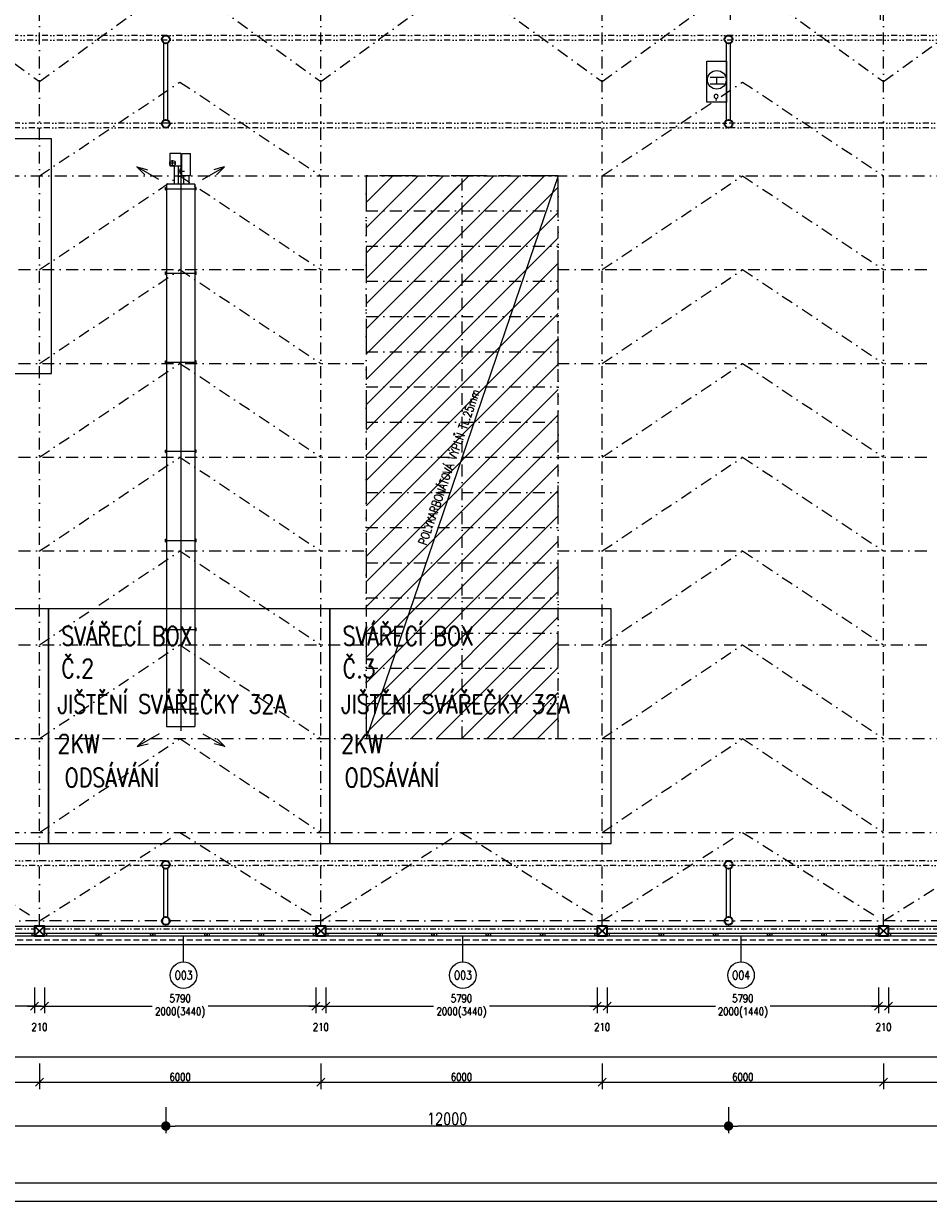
# Model space of a CAD drawing. Header units: millimetres. Extents: x -485339 to 350584, y -1189934 to 0.
# Tile 76 of 178: x -128216 to -108925, y -1065795 to -1040534. Entities that reach past the tile are written whole.
import ezdxf
from ezdxf.enums import TextEntityAlignment as Align

# ---------------------------------------------------------------- set-up
doc = ezdxf.new("R2010")
doc.units = ezdxf.units.MM
doc.header["$LTSCALE"] = 10
for name, pattern in [('DASHDOT', [25.4, 12.7, -6.35, 0, -6.35]), ('DASHED', [19.05, 12.7, -6.35]), ('DĚLICÍ2', [15.875, 6.35, -3.175, 0, -3.175, 0, -3.175]), ('ČÁRKOVANÁ2', [9.525, 6.35, -3.175])]:
    doc.linetypes.add(name, pattern=pattern)
doc.layers.get('Defpoints').update_dxf_attribs({"color": 201})
for name, color, linetype in [('1VZT-vytápění', 150, 'Continuous'), ('VYBAVENÍ', 222, 'Continuous'), ('VYBAVENÍ_POPIS', 222, 'Continuous'), ('VYBAVENÍ_POŽADAVKY', 200, 'Continuous')]:
    doc.layers.add(name, color=color, linetype=linetype)
for name, color, linetype, lineweight in [('N_kóty', 10, 'Continuous', 18), ('N_okna', 10, 'Continuous', 18), ('N_popis', 10, 'Continuous', 18), ('N_popis_otvory', 10, 'Continuous', 18), ('N_světlíky', 250, 'DĚLICÍ2', 35), ('N_čáry_plné', 10, 'Continuous', 18), ('N_šrary', 10, 'Continuous', 18), ('PBŘ', 152, 'Continuous', 18), ('St_kóty', 132, 'Continuous', 18), ('St_sloupy_konstrukce haly', 5, 'Continuous', 35), ('St_sloupy_opláštění_půdorys', 25, 'Continuous', 35), ('St_čáry_nad', 250, 'DĚLICÍ2', 18), ('St_čáry_osy', 250, 'DASHDOT', 18), ('St_čáry_plné', 250, 'Continuous', 18), ('St_čáry_pod', 250, 'ČÁRKOVANÁ2', 18)]:
    doc.layers.add(name, color=color, linetype=linetype, lineweight=lineweight)
doc.styles.add('ROMANS', font='romans.shx', dxfattribs={"width": 0.8})
doc.styles.get("Standard").update_dxf_attribs({"font": 'simplex.shx', "width": 0.8})
doc.dimstyles.new('stavebníM100', dxfattribs={"dimtxt": 165, "dimasz": 170, "dimexe": 150, "dimexo": 100, "dimgap": 30, "dimtad": 1, "dimdec": 0, "dimtxsty": 'Standard', "dimblk": 'OBLIQUE', "dimcen": -2.5, "dimdle": 150, "dimclrd": 256, "dimclre": 256, "dimclrt": 256, "dimadec": 4, "dimazin": 0, "dimtfac": 1, "dimtdec": 0, "dimtmove": 2, "dimatfit": 3, "dimldrblk": 'OBLIQUE', "dimfxl": 400, "dimfxlon": 1, "dimlwd": -1, "dimlwe": -1, "dimarcsym": 0})
doc.dimstyles.new('stavebníM100_modul', dxfattribs={"dimtxt": 250, "dimasz": 200, "dimexe": 150, "dimexo": 100, "dimgap": 30, "dimtad": 1, "dimdec": 0, "dimtxsty": 'Standard', "dimblk": 'DOT', "dimcen": -2.5, "dimdle": 150, "dimclrd": 256, "dimclre": 256, "dimclrt": 256, "dimadec": 4, "dimazin": 0, "dimtfac": 1, "dimtdec": 0, "dimtmove": 2, "dimatfit": 3, "dimldrblk": 'OBLIQUE', "dimfxl": 400, "dimfxlon": 1, "dimlwd": -1, "dimlwe": -1, "dimarcsym": 0})
pattern_1 = [(45, (24019.06, -425258.4), (-269.40768, 269.40768), [])]

# ---------------------------------------------------------------- blocks, each defined once
blk = doc.blocks.new('G$C08AFE675')
at = {"layer": 'St_sloupy_konstrukce haly', "color": 250, "lineweight": 18, "ltscale": 2}
for points in [[(-525, 40), (525, 40)], [(-525, -40), (525, -40)]]:
    blk.add_lwpolyline(points, dxfattribs=at)
at = {"layer": 'St_sloupy_konstrukce haly', "ltscale": 2}
for centre in [(-600, 0), (600, 0)]:
    blk.add_circle(centre, 85, dxfattribs=at)
blk = doc.blocks.new('G$CD8A98CDB')
at = {"layer": 'St_sloupy_konstrukce haly', "color": 250, "lineweight": 18, "ltscale": 2}
for points in [[(-825, 0), (825, 0)], [(-825, -80), (825, -80)]]:
    blk.add_lwpolyline(points, dxfattribs=at)
at = {"layer": 'St_sloupy_konstrukce haly', "ltscale": 2}
for centre in [(-900, -40), (900, -40)]:
    blk.add_circle(centre, 85, dxfattribs=at)
blk = doc.blocks.new('G$C0F2906C7')
at = {"layer": 'St_sloupy_opláštění_půdorys', "ltscale": 2}
blk.add_lwpolyline([(-105, -105), (105, -105), (105, 105), (-105, 105)], close=True, dxfattribs=at)
for points in [[(-105, 105), (105, -105)], [(105, 105), (-105, -105)]]:
    blk.add_lwpolyline(points, dxfattribs=at)
blk = doc.blocks.new('G$CE3D3B369')
at = {"layer": 'St_čáry_osy', "linetype": 'ByBlock', "ltscale": 2}
blk.add_lwpolyline([(0, 0), (12000, 0), (12000, 4100), (0, 4100)], close=True, dxfattribs=at)
for points in [[(750, 4100), (750, 0)], [(1500, 4100), (1500, 0)], [(2250, 4100), (2250, 0)], [(3000, 4100), (3000, 0)], [(3750, 4100), (3750, 0)], [(4500, 4100), (4500, 0)], [(5250, 4100), (5250, 0)], [(6000, 4100), (6000, 0)], [(6750, 4100), (6750, 0)], [(7500, 4100), (7500, 0)], [(8250, 4100), (8250, 0)], [(9000, 4100), (9000, 0)], [(9750, 4100), (9750, 0)], [(10500, 4100), (10500, 0)], [(11250, 4100), (11250, 0)], [(0, 2050), (12000, 2050)]]:
    blk.add_lwpolyline(points, dxfattribs=at)
at = {"layer": 'St_čáry_osy', "ltscale": 2}
blk.add_lwpolyline([(12000, 4100), (12000, 0)], dxfattribs=at)
blk = doc.blocks.new('*U5517')
at = {"layer": 'St_čáry_osy', "ltscale": 2}
blk.add_lwpolyline([(-3000, -1945), (-4, -55), (3000, -1945)], dxfattribs=at)
blk = doc.blocks.new('*U5516')
at = {"layer": 'St_čáry_osy', "ltscale": 2}
for p in [(0, 0), (6000, 0), (12000, 0), (18000, 0), (24000, 0)]:
    blk.add_blockref('*U5517', p, dxfattribs=at)
blk = doc.blocks.new('*U5519')
at = {"layer": 'St_čáry_osy', "ltscale": 2}
blk.add_lwpolyline([(-3000, -1000), (-4, 1000), (3000, -1000)], dxfattribs=at)
blk = doc.blocks.new('*U5518')
at = {"layer": 'St_čáry_osy', "ltscale": 2}
for p in [(0, 14000), (12000, 14000), (0, 12000), (12000, 12000), (0, 10000), (12000, 10000), (0, 8000), (12000, 8000), (0, 6000), (12000, 6000), (0, 4000), (12000, 4000), (0, 2000), (12000, 2000), (0, 0), (12000, 0)]:
    blk.add_blockref('*U5519', p, dxfattribs=at)
blk = doc.blocks.new('_OBLIQUE')
at = {"color": 0, "linetype": 'ByBlock'}
blk.add_line((-0.5, -0.5), (0.5, 0.5), dxfattribs=at)
blk = doc.blocks.new('*D5693')
at = {"layer": 'Defpoints', "color": 0}
for p in [(-140255, -1061874), (-70505, -1062274), (-70505, -1062563)]:
    blk.add_point(p, dxfattribs=at)
at = {"layer": 'St_kóty'}
for p, q in [((-140255, -1062163), (-140255, -1062713)), ((-70505, -1062374), (-70505, -1062713)), ((-140405, -1062563), (-70355, -1062563))]:
    blk.add_line(p, q, dxfattribs=at)
at = {"layer": 'St_kóty', "linetype": 'ByBlock', "xscale": 170, "yscale": 170, "zscale": 170, "rotation": 180}
blk.add_blockref('_OBLIQUE', (-140255, -1062563), dxfattribs=at)
at = {"layer": 'St_kóty', "linetype": 'ByBlock', "xscale": 170, "yscale": 170, "zscale": 170}
blk.add_blockref('_OBLIQUE', (-70505, -1062563), dxfattribs=at)
at = {"layer": 'St_kóty', "insert": (-105380, -1062450), "char_height": 165, "attachment_point": 5}
blk.add_mtext('69750', dxfattribs=at)
blk = doc.blocks.new('*D5710')
at = {"layer": 'Defpoints', "color": 0}
for p in [(-133880, -1059883), (-127880, -1059883), (-127880, -1063107)]:
    blk.add_point(p, dxfattribs=at)
at = {"layer": 'St_kóty'}
for p, q in [((-133880, -1062707), (-133880, -1063257)), ((-127880, -1062707), (-127880, -1063257)), ((-134030, -1063107), (-127730, -1063107))]:
    blk.add_line(p, q, dxfattribs=at)
at = {"layer": 'St_kóty', "linetype": 'ByBlock', "xscale": 170, "yscale": 170, "zscale": 170, "rotation": 180}
blk.add_blockref('_OBLIQUE', (-133880, -1063107), dxfattribs=at)
at = {"layer": 'St_kóty', "linetype": 'ByBlock', "xscale": 170, "yscale": 170, "zscale": 170}
blk.add_blockref('_OBLIQUE', (-127880, -1063107), dxfattribs=at)
at = {"layer": 'St_kóty', "insert": (-130880, -1062994), "char_height": 165, "attachment_point": 5}
blk.add_mtext('6000', dxfattribs=at)
blk = doc.blocks.new('*D5711')
at = {"layer": 'Defpoints', "color": 0}
for p in [(-127880, -1059883), (-121880, -1059883), (-121880, -1063107)]:
    blk.add_point(p, dxfattribs=at)
at = {"layer": 'St_kóty'}
for p, q in [((-127880, -1062707), (-127880, -1063257)), ((-121880, -1062707), (-121880, -1063257)), ((-128030, -1063107), (-121730, -1063107))]:
    blk.add_line(p, q, dxfattribs=at)
at = {"layer": 'St_kóty', "linetype": 'ByBlock', "xscale": 170, "yscale": 170, "zscale": 170, "rotation": 180}
blk.add_blockref('_OBLIQUE', (-127880, -1063107), dxfattribs=at)
at = {"layer": 'St_kóty', "linetype": 'ByBlock', "xscale": 170, "yscale": 170, "zscale": 170}
blk.add_blockref('_OBLIQUE', (-121880, -1063107), dxfattribs=at)
at = {"layer": 'St_kóty', "insert": (-124880, -1062994), "char_height": 165, "attachment_point": 5}
blk.add_mtext('6000', dxfattribs=at)
blk = doc.blocks.new('*D5712')
at = {"layer": 'Defpoints', "color": 0}
for p in [(-121880, -1059883), (-115880, -1059883), (-115880, -1063107)]:
    blk.add_point(p, dxfattribs=at)
at = {"layer": 'St_kóty'}
for p, q in [((-121880, -1062707), (-121880, -1063257)), ((-115880, -1062707), (-115880, -1063257)), ((-122030, -1063107), (-115730, -1063107))]:
    blk.add_line(p, q, dxfattribs=at)
at = {"layer": 'St_kóty', "linetype": 'ByBlock', "xscale": 170, "yscale": 170, "zscale": 170, "rotation": 180}
blk.add_blockref('_OBLIQUE', (-121880, -1063107), dxfattribs=at)
at = {"layer": 'St_kóty', "linetype": 'ByBlock', "xscale": 170, "yscale": 170, "zscale": 170}
blk.add_blockref('_OBLIQUE', (-115880, -1063107), dxfattribs=at)
at = {"layer": 'St_kóty', "insert": (-118880, -1062994), "char_height": 165, "attachment_point": 5}
blk.add_mtext('6000', dxfattribs=at)
blk = doc.blocks.new('*D5713')
at = {"layer": 'Defpoints', "color": 0}
for p in [(-115880, -1059883), (-109880, -1059883), (-109880, -1063107)]:
    blk.add_point(p, dxfattribs=at)
at = {"layer": 'St_kóty'}
for p, q in [((-115880, -1062707), (-115880, -1063257)), ((-109880, -1062707), (-109880, -1063257)), ((-116030, -1063107), (-109730, -1063107))]:
    blk.add_line(p, q, dxfattribs=at)
at = {"layer": 'St_kóty', "linetype": 'ByBlock', "xscale": 170, "yscale": 170, "zscale": 170, "rotation": 180}
blk.add_blockref('_OBLIQUE', (-115880, -1063107), dxfattribs=at)
at = {"layer": 'St_kóty', "linetype": 'ByBlock', "xscale": 170, "yscale": 170, "zscale": 170}
blk.add_blockref('_OBLIQUE', (-109880, -1063107), dxfattribs=at)
at = {"layer": 'St_kóty', "insert": (-112880, -1062994), "char_height": 165, "attachment_point": 5}
blk.add_mtext('6000', dxfattribs=at)
blk = doc.blocks.new('*D5714')
at = {"layer": 'Defpoints', "color": 0}
for p in [(-109880, -1059883), (-103880, -1059883), (-103880, -1063107)]:
    blk.add_point(p, dxfattribs=at)
at = {"layer": 'St_kóty'}
for p, q in [((-109880, -1062707), (-109880, -1063257)), ((-103880, -1062707), (-103880, -1063257)), ((-110030, -1063107), (-103730, -1063107))]:
    blk.add_line(p, q, dxfattribs=at)
at = {"layer": 'St_kóty', "linetype": 'ByBlock', "xscale": 170, "yscale": 170, "zscale": 170, "rotation": 180}
blk.add_blockref('_OBLIQUE', (-109880, -1063107), dxfattribs=at)
at = {"layer": 'St_kóty', "linetype": 'ByBlock', "xscale": 170, "yscale": 170, "zscale": 170}
blk.add_blockref('_OBLIQUE', (-103880, -1063107), dxfattribs=at)
at = {"layer": 'St_kóty', "insert": (-106880, -1062994), "char_height": 165, "attachment_point": 5}
blk.add_mtext('6000', dxfattribs=at)
blk = doc.blocks.new('_Dot')
at = {"color": 0, "linetype": 'ByBlock', "lineweight": -2}
blk.add_line((-0.5, 0), (-1, 0), dxfattribs=at)
at = {"color": 0, "linetype": 'ByBlock', "const_width": 0.5}
blk.add_lwpolyline([(-0.25, 0, 1), (0.25, 0, 1)], format="xyb", close=True, dxfattribs=at)
blk = doc.blocks.new('*D5734')
at = {"layer": 'Defpoints', "color": 0}
for p in [(-113185, -1040868), (-101185, -1040868), (-113185, -1064041)]:
    blk.add_point(p, dxfattribs=at)
at = {"layer": 'St_kóty'}
for p, q in [((-113185, -1063641), (-113185, -1064191)), ((-101185, -1063641), (-101185, -1064191)), ((-101385, -1064041), (-112985, -1064041))]:
    blk.add_line(p, q, dxfattribs=at)
at = {"layer": 'St_kóty', "linetype": 'ByBlock', "xscale": 200, "yscale": 200, "zscale": 200, "rotation": 180}
blk.add_blockref('_Dot', (-113185, -1064041), dxfattribs=at)
at = {"layer": 'St_kóty', "linetype": 'ByBlock', "xscale": 200, "yscale": 200, "zscale": 200}
blk.add_blockref('_Dot', (-101185, -1064041), dxfattribs=at)
at = {"layer": 'St_kóty', "insert": (-107185, -1063886), "char_height": 250, "attachment_point": 5}
blk.add_mtext('12000', dxfattribs=at)
blk = doc.blocks.new('*D5735')
at = {"layer": 'Defpoints', "color": 0}
for p in [(-125185, -1040868), (-113185, -1040868), (-125185, -1064041)]:
    blk.add_point(p, dxfattribs=at)
at = {"layer": 'St_kóty'}
for p, q in [((-125185, -1063641), (-125185, -1064191)), ((-113185, -1063641), (-113185, -1064191)), ((-113385, -1064041), (-124985, -1064041))]:
    blk.add_line(p, q, dxfattribs=at)
at = {"layer": 'St_kóty', "linetype": 'ByBlock', "xscale": 200, "yscale": 200, "zscale": 200, "rotation": 180}
blk.add_blockref('_Dot', (-125185, -1064041), dxfattribs=at)
at = {"layer": 'St_kóty', "linetype": 'ByBlock', "xscale": 200, "yscale": 200, "zscale": 200}
blk.add_blockref('_Dot', (-113185, -1064041), dxfattribs=at)
at = {"layer": 'St_kóty', "insert": (-119185, -1063886), "char_height": 250, "attachment_point": 5}
blk.add_mtext('12000', dxfattribs=at)
blk = doc.blocks.new('*D5736')
at = {"layer": 'Defpoints', "color": 0}
for p in [(-137185, -1040868), (-125185, -1040868), (-137185, -1064041)]:
    blk.add_point(p, dxfattribs=at)
at = {"layer": 'St_kóty'}
for p, q in [((-137185, -1063641), (-137185, -1064191)), ((-125185, -1063641), (-125185, -1064191)), ((-125385, -1064041), (-136985, -1064041))]:
    blk.add_line(p, q, dxfattribs=at)
at = {"layer": 'St_kóty', "linetype": 'ByBlock', "xscale": 200, "yscale": 200, "zscale": 200, "rotation": 180}
blk.add_blockref('_Dot', (-137185, -1064041), dxfattribs=at)
at = {"layer": 'St_kóty', "linetype": 'ByBlock', "xscale": 200, "yscale": 200, "zscale": 200}
blk.add_blockref('_Dot', (-125185, -1064041), dxfattribs=at)
at = {"layer": 'St_kóty', "insert": (-131185, -1063886), "char_height": 250, "attachment_point": 5}
blk.add_mtext('12000', dxfattribs=at)
blk = doc.blocks.new('*D5784')
at = {"layer": 'Defpoints', "color": 0}
for p in [(-113145, -1040051), (-140155, -1041768), (-113145, -1041768)]:
    blk.add_point(p, dxfattribs=at)
at = {"layer": 'St_kóty'}
for p, q in [((-140155, -1040451), (-140155, -1039901)), ((-113145, -1040451), (-113145, -1039901)), ((-140305, -1040051), (-112995, -1040051))]:
    blk.add_line(p, q, dxfattribs=at)
at = {"layer": 'St_kóty', "linetype": 'ByBlock', "xscale": 170, "yscale": 170, "zscale": 170, "rotation": 180}
blk.add_blockref('_OBLIQUE', (-140155, -1040051), dxfattribs=at)
at = {"layer": 'St_kóty', "linetype": 'ByBlock', "xscale": 170, "yscale": 170, "zscale": 170}
blk.add_blockref('_OBLIQUE', (-113145, -1040051), dxfattribs=at)
at = {"layer": 'St_kóty', "insert": (-126650, -1039938), "char_height": 165, "attachment_point": 5}
blk.add_mtext('27010', dxfattribs=at)
blk = doc.blocks.new('*D5785')
at = {"layer": 'Defpoints', "color": 0}
for p in [(-109945, -1040051), (-113145, -1041768), (-109945, -1041768)]:
    blk.add_point(p, dxfattribs=at)
at = {"layer": 'St_kóty'}
for p, q in [((-113145, -1040451), (-113145, -1039901)), ((-109945, -1040451), (-109945, -1039901)), ((-113295, -1040051), (-111807, -1040051)), ((-109795, -1040051), (-111282, -1040051))]:
    blk.add_line(p, q, dxfattribs=at)
at = {"layer": 'St_kóty', "linetype": 'ByBlock', "xscale": 170, "yscale": 170, "zscale": 170, "rotation": 180}
blk.add_blockref('_OBLIQUE', (-113145, -1040051), dxfattribs=at)
at = {"layer": 'St_kóty', "linetype": 'ByBlock', "xscale": 170, "yscale": 170, "zscale": 170}
blk.add_blockref('_OBLIQUE', (-109945, -1040051), dxfattribs=at)
at = {"layer": 'St_kóty', "insert": (-111545, -1040051), "char_height": 165, "attachment_point": 5}
blk.add_mtext('3200\\P3200', dxfattribs=at)
blk = doc.blocks.new('*D6628')
at = {"layer": 'Defpoints', "color": 0}
for p in [(-43625, -1042046), (-140555, -1060078), (-43625, -1065645)]:
    blk.add_point(p, dxfattribs=at)
at = {"layer": 'St_kóty'}
for p, q in [((-140555, -1065245), (-140555, -1065795)), ((-43625, -1065245), (-43625, -1065795)), ((-140705, -1065645), (-43475, -1065645))]:
    blk.add_line(p, q, dxfattribs=at)
at = {"layer": 'St_kóty', "linetype": 'ByBlock', "xscale": 170, "yscale": 170, "zscale": 170, "rotation": 180}
blk.add_blockref('_OBLIQUE', (-140555, -1065645), dxfattribs=at)
at = {"layer": 'St_kóty', "linetype": 'ByBlock', "xscale": 170, "yscale": 170, "zscale": 170}
blk.add_blockref('_OBLIQUE', (-43625, -1065645), dxfattribs=at)
at = {"layer": 'St_kóty', "insert": (-92090, -1065533), "char_height": 165, "attachment_point": 5}
blk.add_mtext('96930', dxfattribs=at)
blk = doc.blocks.new('*D6629')
at = {"layer": 'Defpoints', "color": 0}
for p in [(-140555, -1060078), (-59725, -1060478), (-59725, -1065253)]:
    blk.add_point(p, dxfattribs=at)
at = {"layer": 'St_kóty'}
for p, q in [((-140555, -1064853), (-140555, -1065403)), ((-59725, -1064853), (-59725, -1065403)), ((-140705, -1065253), (-59575, -1065253))]:
    blk.add_line(p, q, dxfattribs=at)
at = {"layer": 'St_kóty', "linetype": 'ByBlock', "xscale": 170, "yscale": 170, "zscale": 170, "rotation": 180}
blk.add_blockref('_OBLIQUE', (-140555, -1065253), dxfattribs=at)
at = {"layer": 'St_kóty', "linetype": 'ByBlock', "xscale": 170, "yscale": 170, "zscale": 170}
blk.add_blockref('_OBLIQUE', (-59725, -1065253), dxfattribs=at)
at = {"layer": 'St_kóty', "insert": (-100140, -1065141), "char_height": 165, "attachment_point": 5}
blk.add_mtext('80830', dxfattribs=at)
blk = doc.blocks.new('G$C5E2F4CAD')
at = {"layer": 'N_okna'}
for points in [[(0, 0), (1158, 0), (1158, 50), (0, 50)], [(0, 0), (50, 0), (50, 50), (0, 50)], [(1158, 0), (1108, 0), (1108, 50), (1158, 50)], [(1158, 0), (2316, 0), (2316, 50), (1158, 50)], [(1158, 0), (1158, 0), (1158, 50), (1158, 50)], [(1158, 0), (1208, 0), (1208, 50), (1158, 50)], [(2316, 0), (2266, 0), (2266, 50), (2316, 50)], [(2316, 0), (3474, 0), (3474, 50), (2316, 50)], [(2316, 0), (2316, 0), (2316, 50), (2316, 50)], [(2316, 0), (2366, 0), (2366, 50), (2316, 50)], [(3474, 0), (3424, 0), (3424, 50), (3474, 50)], [(3474, 0), (4632, 0), (4632, 50), (3474, 50)], [(3474, 0), (3474, 0), (3474, 50), (3474, 50)], [(3474, 0), (3524, 0), (3524, 50), (3474, 50)], [(4632, 0), (4582, 0), (4582, 50), (4632, 50)], [(4632, 0), (5790, 0), (5790, 50), (4632, 50)], [(4632, 0), (4632, 0), (4632, 50), (4632, 50)], [(4632, 0), (4682, 0), (4682, 50), (4632, 50)], [(5790, 0), (5740, 0), (5740, 50), (5790, 50)]]:
    blk.add_lwpolyline(points, close=True, dxfattribs=at)
blk = doc.blocks.new('*U6910')
at = {"layer": 'N_okna'}
blk.add_blockref('G$C5E2F4CAD', (-2895, -25), dxfattribs=at)
blk = doc.blocks.new('*U6911')
at = {"layer": 'N_okna'}
for p in [(0, 0), (6000, 0), (12000, 0), (18000, 0), (24000, 0)]:
    blk.add_blockref('*U6910', p, dxfattribs=at)
blk = doc.blocks.new('*D6928')
at = {"layer": 'Defpoints', "color": 0}
for p in [(-133775, -1059988), (-127985, -1059988), (-127985, -1061486)]:
    blk.add_point(p, dxfattribs=at)
at = {"layer": 'N_kóty'}
for p, q in [((-133775, -1061086), (-133775, -1061636)), ((-127985, -1061086), (-127985, -1061636)), ((-133925, -1061486), (-131479, -1061486)), ((-127835, -1061486), (-130281, -1061486))]:
    blk.add_line(p, q, dxfattribs=at)
at = {"layer": 'N_kóty', "linetype": 'ByBlock', "xscale": 170, "yscale": 170, "zscale": 170, "rotation": 180}
blk.add_blockref('_OBLIQUE', (-133775, -1061486), dxfattribs=at)
at = {"layer": 'N_kóty', "linetype": 'ByBlock', "xscale": 170, "yscale": 170, "zscale": 170}
blk.add_blockref('_OBLIQUE', (-127985, -1061486), dxfattribs=at)
at = {"layer": 'N_kóty', "insert": (-130880, -1061486), "char_height": 165, "attachment_point": 5}
blk.add_mtext('5790\\P2000(3440)', dxfattribs=at)
blk = doc.blocks.new('*D6929')
at = {"layer": 'Defpoints', "color": 0}
for p in [(-127985, -1059988), (-127775, -1059988), (-127775, -1061486)]:
    blk.add_point(p, dxfattribs=at)
at = {"layer": 'N_kóty'}
for p, q in [((-127985, -1061086), (-127985, -1061636)), ((-127775, -1061086), (-127775, -1061636)), ((-128135, -1061486), (-127625, -1061486))]:
    blk.add_line(p, q, dxfattribs=at)
at = {"layer": 'N_kóty', "linetype": 'ByBlock', "xscale": 170, "yscale": 170, "zscale": 170, "rotation": 180}
blk.add_blockref('_OBLIQUE', (-127985, -1061486), dxfattribs=at)
at = {"layer": 'N_kóty', "linetype": 'ByBlock', "xscale": 170, "yscale": 170, "zscale": 170}
blk.add_blockref('_OBLIQUE', (-127775, -1061486), dxfattribs=at)
at = {"layer": 'N_kóty', "insert": (-127880, -1061928), "char_height": 165, "attachment_point": 5}
blk.add_mtext('210', dxfattribs=at)
blk = doc.blocks.new('*D6930')
at = {"layer": 'Defpoints', "color": 0}
for p in [(-127775, -1059988), (-121985, -1059988), (-121985, -1061486)]:
    blk.add_point(p, dxfattribs=at)
at = {"layer": 'N_kóty'}
for p, q in [((-127775, -1061086), (-127775, -1061636)), ((-121985, -1061086), (-121985, -1061636)), ((-127925, -1061486), (-125479, -1061486)), ((-121835, -1061486), (-124281, -1061486))]:
    blk.add_line(p, q, dxfattribs=at)
at = {"layer": 'N_kóty', "linetype": 'ByBlock', "xscale": 170, "yscale": 170, "zscale": 170, "rotation": 180}
blk.add_blockref('_OBLIQUE', (-127775, -1061486), dxfattribs=at)
at = {"layer": 'N_kóty', "linetype": 'ByBlock', "xscale": 170, "yscale": 170, "zscale": 170}
blk.add_blockref('_OBLIQUE', (-121985, -1061486), dxfattribs=at)
at = {"layer": 'N_kóty', "insert": (-124880, -1061486), "char_height": 165, "attachment_point": 5}
blk.add_mtext('5790\\P2000(3440)', dxfattribs=at)
blk = doc.blocks.new('*D6931')
at = {"layer": 'Defpoints', "color": 0}
for p in [(-121985, -1059988), (-121775, -1059988), (-121775, -1061486)]:
    blk.add_point(p, dxfattribs=at)
at = {"layer": 'N_kóty'}
for p, q in [((-121985, -1061086), (-121985, -1061636)), ((-121775, -1061086), (-121775, -1061636)), ((-122135, -1061486), (-121625, -1061486))]:
    blk.add_line(p, q, dxfattribs=at)
at = {"layer": 'N_kóty', "linetype": 'ByBlock', "xscale": 170, "yscale": 170, "zscale": 170, "rotation": 180}
blk.add_blockref('_OBLIQUE', (-121985, -1061486), dxfattribs=at)
at = {"layer": 'N_kóty', "linetype": 'ByBlock', "xscale": 170, "yscale": 170, "zscale": 170}
blk.add_blockref('_OBLIQUE', (-121775, -1061486), dxfattribs=at)
at = {"layer": 'N_kóty', "insert": (-121880, -1061928), "char_height": 165, "attachment_point": 5}
blk.add_mtext('210', dxfattribs=at)
blk = doc.blocks.new('*D6932')
at = {"layer": 'Defpoints', "color": 0}
for p in [(-121775, -1059988), (-115985, -1059988), (-115985, -1061486)]:
    blk.add_point(p, dxfattribs=at)
at = {"layer": 'N_kóty'}
for p, q in [((-121775, -1061086), (-121775, -1061636)), ((-115985, -1061086), (-115985, -1061636)), ((-121925, -1061486), (-119479, -1061486)), ((-115835, -1061486), (-118281, -1061486))]:
    blk.add_line(p, q, dxfattribs=at)
at = {"layer": 'N_kóty', "linetype": 'ByBlock', "xscale": 170, "yscale": 170, "zscale": 170, "rotation": 180}
blk.add_blockref('_OBLIQUE', (-121775, -1061486), dxfattribs=at)
at = {"layer": 'N_kóty', "linetype": 'ByBlock', "xscale": 170, "yscale": 170, "zscale": 170}
blk.add_blockref('_OBLIQUE', (-115985, -1061486), dxfattribs=at)
at = {"layer": 'N_kóty', "insert": (-118880, -1061486), "char_height": 165, "attachment_point": 5}
blk.add_mtext('5790\\P2000(3440)', dxfattribs=at)
blk = doc.blocks.new('*D6933')
at = {"layer": 'Defpoints', "color": 0}
for p in [(-115985, -1059988), (-115775, -1059988), (-115775, -1061486)]:
    blk.add_point(p, dxfattribs=at)
at = {"layer": 'N_kóty'}
for p, q in [((-115985, -1061086), (-115985, -1061636)), ((-115775, -1061086), (-115775, -1061636)), ((-116135, -1061486), (-115625, -1061486))]:
    blk.add_line(p, q, dxfattribs=at)
at = {"layer": 'N_kóty', "linetype": 'ByBlock', "xscale": 170, "yscale": 170, "zscale": 170, "rotation": 180}
blk.add_blockref('_OBLIQUE', (-115985, -1061486), dxfattribs=at)
at = {"layer": 'N_kóty', "linetype": 'ByBlock', "xscale": 170, "yscale": 170, "zscale": 170}
blk.add_blockref('_OBLIQUE', (-115775, -1061486), dxfattribs=at)
at = {"layer": 'N_kóty', "insert": (-115880, -1061928), "char_height": 165, "attachment_point": 5}
blk.add_mtext('210', dxfattribs=at)
blk = doc.blocks.new('*D6934')
at = {"layer": 'Defpoints', "color": 0}
for p in [(-115775, -1059988), (-109985, -1059988), (-109985, -1061486)]:
    blk.add_point(p, dxfattribs=at)
at = {"layer": 'N_kóty'}
for p, q in [((-115775, -1061086), (-115775, -1061636)), ((-109985, -1061086), (-109985, -1061636)), ((-115925, -1061486), (-113466, -1061486)), ((-109835, -1061486), (-112294, -1061486))]:
    blk.add_line(p, q, dxfattribs=at)
at = {"layer": 'N_kóty', "linetype": 'ByBlock', "xscale": 170, "yscale": 170, "zscale": 170, "rotation": 180}
blk.add_blockref('_OBLIQUE', (-115775, -1061486), dxfattribs=at)
at = {"layer": 'N_kóty', "linetype": 'ByBlock', "xscale": 170, "yscale": 170, "zscale": 170}
blk.add_blockref('_OBLIQUE', (-109985, -1061486), dxfattribs=at)
at = {"layer": 'N_kóty', "insert": (-112880, -1061486), "char_height": 165, "attachment_point": 5}
blk.add_mtext('5790\\P2000(1440)', dxfattribs=at)
blk = doc.blocks.new('*D6935')
at = {"layer": 'Defpoints', "color": 0}
for p in [(-109985, -1059988), (-109775, -1059988), (-109775, -1061486)]:
    blk.add_point(p, dxfattribs=at)
at = {"layer": 'N_kóty'}
for p, q in [((-109985, -1061086), (-109985, -1061636)), ((-109775, -1061086), (-109775, -1061636)), ((-110135, -1061486), (-109625, -1061486))]:
    blk.add_line(p, q, dxfattribs=at)
at = {"layer": 'N_kóty', "linetype": 'ByBlock', "xscale": 170, "yscale": 170, "zscale": 170, "rotation": 180}
blk.add_blockref('_OBLIQUE', (-109985, -1061486), dxfattribs=at)
at = {"layer": 'N_kóty', "linetype": 'ByBlock', "xscale": 170, "yscale": 170, "zscale": 170}
blk.add_blockref('_OBLIQUE', (-109775, -1061486), dxfattribs=at)
at = {"layer": 'N_kóty', "insert": (-109880, -1061928), "char_height": 165, "attachment_point": 5}
blk.add_mtext('210', dxfattribs=at)
blk = doc.blocks.new('*D6936')
at = {"layer": 'Defpoints', "color": 0}
for p in [(-109775, -1059988), (-103985, -1059988), (-103985, -1061486)]:
    blk.add_point(p, dxfattribs=at)
at = {"layer": 'N_kóty'}
for p, q in [((-109775, -1061086), (-109775, -1061636)), ((-103985, -1061086), (-103985, -1061636)), ((-109925, -1061486), (-107466, -1061486)), ((-103835, -1061486), (-106294, -1061486))]:
    blk.add_line(p, q, dxfattribs=at)
at = {"layer": 'N_kóty', "linetype": 'ByBlock', "xscale": 170, "yscale": 170, "zscale": 170, "rotation": 180}
blk.add_blockref('_OBLIQUE', (-109775, -1061486), dxfattribs=at)
at = {"layer": 'N_kóty', "linetype": 'ByBlock', "xscale": 170, "yscale": 170, "zscale": 170}
blk.add_blockref('_OBLIQUE', (-103985, -1061486), dxfattribs=at)
at = {"layer": 'N_kóty', "insert": (-106880, -1061486), "char_height": 165, "attachment_point": 5}
blk.add_mtext('5790\\P2000(1440)', dxfattribs=at)
blk = doc.blocks.new('ASXAXSASXA')
at = {"layer": '1VZT-vytápění'}
for p, q in [((31730, -17558), (31458, -17087)), ((31458, -17087), (31489, -17202)), ((31458, -17087), (31543, -17171)), ((31543, -17171), (31627, -17256)), ((43550, -17549), (43822, -17078)), ((43738, -17163), (43654, -17247)), ((43822, -17078), (43738, -17163)), ((43822, -17078), (43791, -17193)), ((31489, -17202), (31520, -17317)), ((43791, -17193), (43760, -17308)), ((31885, -17714), (31885, -18314)), ((43455, -17714), (31885, -17714)), ((32228, -17686), (32228, -17714)), ((32228, -17686), (32282, -17686)), ((32282, -17686), (32282, -17714)), ((33928, -17686), (33928, -17714)), ((33928, -17686), (33982, -17686)), ((33982, -17686), (33982, -17714)), ((35828, -17686), (35828, -17714)), ((35828, -17686), (35882, -17686)), ((35882, -17686), (35882, -17714)), ((37728, -17686), (37728, -17714)), ((37728, -17686), (37782, -17686)), ((37782, -17686), (37782, -17714)), ((39628, -17686), (39628, -17714)), ((39628, -17686), (39682, -17686)), ((39682, -17686), (39682, -17714)), ((41528, -17686), (41528, -17714)), ((41528, -17686), (41582, -17686)), ((41582, -17686), (41582, -17714)), ((43328, -17686), (43328, -17714)), ((43328, -17686), (43382, -17686)), ((43382, -17686), (43382, -17714)), ((43455, -18314), (43455, -17714)), ((43843, -17877), (43455, -17877)), ((43831, -17839), (43963, -17839)), ((44105, -17784), (43843, -17784)), ((43843, -17784), (43843, -18014)), ((43897, -17905), (43897, -17773)), ((44105, -18014), (44105, -17784)), ((43843, -17961), (43455, -17961)), ((43455, -18077), (43635, -18077)), ((43635, -18038), (44105, -18038)), ((43635, -18038), (43635, -18224)), ((43677, -18038), (43677, -18004)), ((43677, -18004), (43777, -18004)), ((43727, -17983), (43727, -18093)), ((43777, -18004), (43777, -18038)), ((44105, -18014), (43843, -18014)), ((44105, -18038), (44105, -18224)), ((43455, -18314), (31885, -18314)), ((32228, -18341), (32228, -18314)), ((32228, -18341), (32282, -18341)), ((32282, -18341), (32282, -18314)), ((33928, -18341), (33928, -18314)), ((33928, -18341), (33982, -18341)), ((33982, -18341), (33982, -18314)), ((35828, -18341), (35828, -18314)), ((35828, -18341), (35882, -18341)), ((35882, -18341), (35882, -18314)), ((37728, -18341), (37728, -18314)), ((37728, -18341), (37782, -18341)), ((37782, -18341), (37782, -18314)), ((39628, -18341), (39628, -18314)), ((39628, -18341), (39682, -18341)), ((39682, -18341), (39682, -18314)), ((41528, -18341), (41528, -18314)), ((41528, -18341), (41582, -18341)), ((41582, -18341), (41582, -18314)), ((43328, -18341), (43328, -18314)), ((43328, -18341), (43382, -18341)), ((43382, -18341), (43382, -18314)), ((43455, -18191), (43635, -18191)), ((43635, -18224), (44105, -18224)), ((31730, -18487), (31458, -18958)), ((43550, -18478), (43822, -18949)), ((31458, -18958), (31489, -18843)), ((31458, -18958), (31543, -18873)), ((31489, -18843), (31520, -18728)), ((31543, -18873), (31627, -18789)), ((43738, -18865), (43654, -18780)), ((43822, -18949), (43738, -18865)), ((43791, -18834), (43760, -18719)), ((43822, -18949), (43791, -18834))]:
    blk.add_line(p, q, dxfattribs=at)
at = {"layer": '1VZT-vytápění', "lineweight": 15}
for p, q in [((32228, -17692), (32282, -17692)), ((33928, -17692), (33982, -17692)), ((35828, -17692), (35882, -17692)), ((37728, -17692), (37782, -17692)), ((39628, -17692), (39682, -17692)), ((41528, -17692), (41582, -17692)), ((43328, -17692), (43382, -17692)), ((32228, -18335), (32282, -18335)), ((33928, -18335), (33982, -18335)), ((35828, -18335), (35882, -18335)), ((37728, -18335), (37782, -18335)), ((39628, -18335), (39682, -18335)), ((41528, -18335), (41582, -18335)), ((43328, -18335), (43382, -18335))]:
    blk.add_line(p, q, dxfattribs=at)
at = {"layer": '1VZT-vytápění', "lineweight": 15, "ltscale": 5}
for p, q in [((32255, -17714), (32255, -18314)), ((33955, -17714), (33955, -18314)), ((35855, -17714), (35855, -18314)), ((37755, -17714), (37755, -18314)), ((39655, -17714), (39655, -18314)), ((41555, -17714), (41555, -18314)), ((43355, -17714), (43355, -18314))]:
    blk.add_line(p, q, dxfattribs=at)
at = {"layer": '1VZT-vytápění', "ltscale": 15}
blk.add_line((43843, -18014), (31796, -18014), dxfattribs=at)
at = {"layer": '1VZT-vytápění'}
blk.add_circle((43897, -17839), 60, dxfattribs=at)
blk = doc.blocks.new('*U8130')
at = {"layer": 'N_světlíky', "lineweight": 18, "ltscale": 10}
blk.add_lwpolyline([(-2050, -6000), (2050, -6000), (2050, 6000), (-2050, 6000)], close=True, dxfattribs=at)
blk = doc.blocks.new('*U8131')
at = {"layer": 'N_světlíky', "lineweight": 18, "ltscale": 10}
blk.add_blockref('*U8130', (12000, 0), dxfattribs=at)

msp = doc.modelspace()

# ---------------------------------------------------------------- hatches: boundary and pattern name
at = {"layer": 'N_šrary', "linetype": 'DASHED'}
h = msp.add_hatch(dxfattribs=at)
h.set_pattern_fill('ANSI31', color=256, scale=120)
h.set_pattern_definition(pattern_1)
h.paths.add_polyline_path([(-120915.1, -1055777.6), (-116815.1, -1055777.6), (-116815.1, -1043777.6), (-120915.1, -1043777.6)])
at = {"layer": 'St_čáry_nad', "linetype": 'DASHED'}
h = msp.add_hatch(dxfattribs=at)
h.set_pattern_fill('ANSI31', color=256, scale=120)
h.set_pattern_definition(pattern_1)
h.paths.add_polyline_path([(-120915.1, -1055777.6), (-116815.1, -1055777.6), (-116815.1, -1043977.6), (-120915.1, -1043977.6)])

# ---------------------------------------------------------------- linework, layer by layer
at = {"layer": 'N_popis'}
msp.add_lwpolyline([(-116815.1, -1043777.6), (-120915.1, -1055777.6)], dxfattribs=at)
at = {"layer": 'N_popis_otvory'}
for points in [[(-124807, -1060540.8), (-124807, -1059987.6)], [(-118850.3, -1060540.8), (-118850.3, -1059987.6)], [(-112918.3, -1060540.8), (-112918.3, -1059987.6)]]:
    msp.add_lwpolyline(points, dxfattribs=at)
for centre in [(-124807, -1060823.9), (-118850.3, -1060823.9), (-112918.3, -1060823.9)]:
    msp.add_circle(centre, 283.2, dxfattribs=at)
at = {"layer": 'N_čáry_plné', "ltscale": 2}
msp.add_lwpolyline([(-70504.9, -1060177.6), (-140254.9, -1060177.6)], dxfattribs=at)
at = {"layer": 'PBŘ', "ltscale": 40}
msp.add_lwpolyline([(-113644.5, -1042204.1), (-113644.5, -1041331.1), (-113224.9, -1041331.1), (-113224.9, -1042204.1)], close=True, dxfattribs=at)
msp.add_circle((-113435.9, -1041731), 198.6, dxfattribs=at)
at = {"layer": 'PBŘ', "extrusion": (0, 0, -1)}
msp.add_circle((113449.9, -1042083.8), 43.2, dxfattribs=at)
at = {"layer": 'St_čáry_nad', "ltscale": 2}
for points in [[(-43825.2, -1040782.6), (-139879.9, -1040782.6)], [(-43825.2, -1040882.6), (-139879.9, -1040882.6)], [(-74604.9, -1042652.6), (-139879.9, -1042652.6)], [(-74604.9, -1042752.6), (-139879.9, -1042752.6)], [(-71184.9, -1058382.6), (-139879.9, -1058382.6)], [(-71101.2, -1058482.6), (-139879.9, -1058482.6)], [(-133774.9, -1059832.6), (-127984.9, -1059832.6)], [(-127774.9, -1059832.6), (-121984.9, -1059832.6)], [(-121774.9, -1059832.6), (-115984.9, -1059832.6)], [(-115774.9, -1059832.6), (-109984.9, -1059832.6)], [(-109774.9, -1059832.6), (-103984.9, -1059832.6)]]:
    msp.add_lwpolyline(points, dxfattribs=at)
at = {"layer": 'St_čáry_osy', "ltscale": 2}
for points in [[(-127879.9, -1059777.6), (-127879.9, -992785.6)], [(-121879.9, -1059777.6), (-121879.9, -992785.6)], [(-115879.9, -1059777.6), (-115879.9, -992785.6)], [(-109879.9, -1059777.6), (-109879.9, -992785.6)], [(-133879.9, -1041767.6), (-130884.2, -1039595.1), (-127879.9, -1041767.6)], [(-127879.9, -1041767.6), (-124884.2, -1039595.1), (-121879.9, -1041767.6)], [(-121879.9, -1041767.6), (-118884.2, -1039595.1), (-115879.9, -1041767.6)], [(-115879.9, -1041767.6), (-112884.2, -1039595.1), (-109879.9, -1041767.6)], [(-109879.9, -1041767.6), (-106884.2, -1039595.1), (-103879.9, -1041767.6)], [(-140254.9, -1043777.6), (-74504.9, -1043777.6)], [(-128834.2, -1045777.6), (-120934.2, -1045777.6)], [(-116834.2, -1045777.6), (-108934.2, -1045777.6)], [(-128834.2, -1047777.6), (-120934.2, -1047777.6)], [(-116834.2, -1047777.6), (-108934.2, -1047777.6)], [(-128834.2, -1049777.6), (-120934.2, -1049777.6)], [(-116834.2, -1049777.6), (-108934.2, -1049777.6)], [(-128834.2, -1051777.6), (-120934.2, -1051777.6)], [(-116834.2, -1051777.6), (-108934.2, -1051777.6)], [(-128834.2, -1053777.6), (-120934.2, -1053777.6)], [(-116834.2, -1053777.6), (-108934.2, -1053777.6)], [(-140254.9, -1055777.6), (-70504.9, -1055777.6)], [(-140254.9, -1057777.6), (-70504.9, -1057777.6)], [(-70504.9, -1059667.6), (-140099.9, -1059667.6)]]:
    msp.add_lwpolyline(points, dxfattribs=at)
at = {"layer": 'St_čáry_plné', "ltscale": 2}
msp.add_lwpolyline([(-140254.9, -1059777.6), (-70504.9, -1059777.6)], dxfattribs=at)
at = {"layer": 'St_čáry_pod', "ltscale": 2}
msp.add_lwpolyline([(-70504.9, -1060077.6), (-140254.9, -1060077.6)], dxfattribs=at)
at = {"layer": 'VYBAVENÍ'}
for points in [[(-133620.2, -1047992.5), (-127620.2, -1047992.5), (-127620.2, -1042992.5), (-133620.2, -1042992.5)], [(-133685.9, -1058014), (-127685.9, -1058014), (-127685.9, -1053014), (-133685.9, -1053014)], [(-127685.9, -1058014), (-121685.9, -1058014), (-121685.9, -1053014), (-127685.9, -1053014)], [(-121685.9, -1058014), (-115685.9, -1058014), (-115685.9, -1053014), (-121685.9, -1053014)]]:
    msp.add_lwpolyline(points, close=True, dxfattribs=at)

# ---------------------------------------------------------------- block references
at = {"layer": '1VZT-vytápění', "rotation": 89.99999999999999}
msp.add_blockref('ASXAXSASXA', (-142881.3, -1087407.5), dxfattribs=at)
at = {"layer": 'N_okna'}
msp.add_blockref('*U6911', (-130879.9, -1059962.6), dxfattribs=at)
at = {"layer": 'N_světlíky', "lineweight": 18, "ltscale": 10}
msp.add_blockref('*U8131', (-130865.1, -1049777.6), dxfattribs=at)
at = {"layer": 'St_sloupy_konstrukce haly', "ltscale": 2, "rotation": 90}
for name, p in [('G$CD8A98CDB', (-125224.9, -1041767.6)), ('G$CD8A98CDB', (-113224.9, -1041767.6)), ('G$C08AFE675', (-125184.9, -1059067.6)), ('G$C08AFE675', (-113184.9, -1059067.6))]:
    msp.add_blockref(name, p, dxfattribs=at)
at = {"layer": 'St_sloupy_opláštění_půdorys', "ltscale": 2, "rotation": 90}
for p in [(-127879.9, -1059882.6), (-121879.9, -1059882.6), (-115879.9, -1059882.6), (-109879.9, -1059882.6)]:
    msp.add_blockref('G$C0F2906C7', p, dxfattribs=at)
at = {"layer": 'St_čáry_osy', "ltscale": 2}
for name, p in [('*U5518', (-124879.9, -1056777.6)), ('*U5516', (-130879.9, -1057722.6))]:
    msp.add_blockref(name, p, dxfattribs=at)
at = {"layer": 'St_čáry_osy', "ltscale": 2, "rotation": 90}
msp.add_blockref('G$CE3D3B369', (-116815.1, -1055777.6), dxfattribs=at)

# ---------------------------------------------------------------- texts
at = {"layer": 'N_popis', "width": 0.8}
msp.add_text('POLYKARBONÁTOVÁ VÝPLŇ TL.25mm', height=180, rotation=70.83983, dxfattribs=at).set_placement((-119631.1, -1051665.1))
at = {"layer": 'N_popis_otvory', "width": 0.8}
for s, p in [('O03', (-124807, -1060823.9)), ('O03', (-118850.3, -1060823.9)), ('O04', (-112918.3, -1060823.9))]:
    msp.add_text(s, height=180, dxfattribs=at).set_placement(p, align=Align.MIDDLE_CENTER)
at = {"layer": 'PBŘ', "style": 'ROMANS', "width": 0.8}
msp.add_text('H', height=300, rotation=90, dxfattribs=at).set_placement((-113276.6, -1041856.6))
at = {"layer": 'VYBAVENÍ_POPIS', "width": 0.8}
for s, p in [('SVÁŘECÍ BOX', (-127412.5, -1053790.8)), ('SVÁŘECÍ BOX', (-121412.5, -1053790.8)), ('Č.2', (-127412.5, -1054482)), ('Č.3', (-121412.5, -1054482))]:
    msp.add_text(s, height=400, dxfattribs=at).set_placement(p)
at = {"layer": 'VYBAVENÍ_POŽADAVKY', "width": 0.8}
for s, p in [('JIŠTĚNÍ SVÁŘEČKY 32A', (-127490.6, -1055242.4)), ('JIŠTĚNÍ SVÁŘEČKY 32A', (-121444.3, -1055242.4)), ('2KW', (-127490.6, -1056090.4)), ('2KW', (-121444.3, -1056090.4)), ('ODSÁVÁNÍ', (-127343.1, -1056809.3)), ('ODSÁVÁNÍ', (-121370.5, -1056809.3))]:
    msp.add_text(s, height=400, dxfattribs=at).set_placement(p)

# ---------------------------------------------------------------- dimensions: what is measured, and where the dimension line sits
at = {"layer": 'N_kóty'}
for base, p1, p2, text, picture, middle in [((-127984.9, -1061485.5), (-133774.9, -1059987.6), (-127984.9, -1059987.6), '<>\\P2000(3440)', '*D6928', (-130879.9, -1061485.5)), ((-121984.9, -1061485.5), (-127774.9, -1059987.6), (-121984.9, -1059987.6), '<>\\P2000(3440)', '*D6930', (-124879.9, -1061485.5)), ((-115984.9, -1061485.5), (-121774.9, -1059987.6), (-115984.9, -1059987.6), '<>\\P2000(3440)', '*D6932', (-118879.9, -1061485.5)), ((-109984.9, -1061485.5), (-115774.9, -1059987.6), (-109984.9, -1059987.6), '<>\\P2000(1440)', '*D6934', (-112879.9, -1061485.5)), ((-103984.9, -1061485.5), (-109774.9, -1059987.6), (-103984.9, -1059987.6), '<>\\P2000(1440)', '*D6936', (-106879.9, -1061485.5))]:
    dim = msp.add_linear_dim(base=base, p1=p1, p2=p2, text=text, dimstyle='stavebníM100', override={"dimtxsty": 'Standard'}, dxfattribs=at)
    dim.commit()
    dim.dimension.update_dxf_attribs({"geometry": picture, "text_midpoint": middle, "dimtype": 160})
for base, p1, p2, picture, middle in [((-127774.9, -1061485.5), (-127984.9, -1059987.6), (-127774.9, -1059987.6), '*D6929', (-127879.9, -1061928)), ((-121774.9, -1061485.5), (-121984.9, -1059987.6), (-121774.9, -1059987.6), '*D6931', (-121879.9, -1061928)), ((-115774.9, -1061485.5), (-115984.9, -1059987.6), (-115774.9, -1059987.6), '*D6933', (-115879.9, -1061928)), ((-109774.9, -1061485.5), (-109984.9, -1059987.6), (-109774.9, -1059987.6), '*D6935', (-109879.9, -1061928))]:
    dim = msp.add_linear_dim(base=base, p1=p1, p2=p2, dimstyle='stavebníM100', dxfattribs=at)
    dim.commit()
    dim.dimension.update_dxf_attribs({"geometry": picture, "text_midpoint": middle})
at = {"layer": 'St_kóty'}
for base, p1, p2, dimstyle, picture, middle in [((-113144.9, -1040051), (-140154.9, -1041767.6), (-113144.9, -1041767.6), 'stavebníM100', '*D5784', (-126649.9, -1039938.5)), ((-137184.9, -1064041.5), (-125184.9, -1040867.6), (-137184.9, -1040867.6), 'stavebníM100_modul', '*D5736', (-131184.9, -1063886.5)), ((-125184.9, -1064041.5), (-113184.9, -1040867.6), (-125184.9, -1040867.6), 'stavebníM100_modul', '*D5735', (-119184.9, -1063886.5)), ((-113184.9, -1064041.5), (-101184.9, -1040867.6), (-113184.9, -1040867.6), 'stavebníM100_modul', '*D5734', (-107184.9, -1063886.5)), ((-127879.9, -1063107), (-133879.9, -1059882.6), (-127879.9, -1059882.6), 'stavebníM100', '*D5710', (-130879.9, -1062994.5)), ((-121879.9, -1063107), (-127879.9, -1059882.6), (-121879.9, -1059882.6), 'stavebníM100', '*D5711', (-124879.9, -1062994.5)), ((-115879.9, -1063107), (-121879.9, -1059882.6), (-115879.9, -1059882.6), 'stavebníM100', '*D5712', (-118879.9, -1062994.5)), ((-109879.9, -1063107), (-115879.9, -1059882.6), (-109879.9, -1059882.6), 'stavebníM100', '*D5713', (-112879.9, -1062994.5)), ((-103879.9, -1063107), (-109879.9, -1059882.6), (-103879.9, -1059882.6), 'stavebníM100', '*D5714', (-106879.9, -1062994.5))]:
    dim = msp.add_linear_dim(base=base, p1=p1, p2=p2, dimstyle=dimstyle, dxfattribs=at)
    dim.commit()
    dim.dimension.update_dxf_attribs({"geometry": picture, "text_midpoint": middle})
dim = msp.add_linear_dim(base=(-109944.9, -1040051), p1=(-113144.9, -1041767.6), p2=(-109944.9, -1041767.6), text='<>\\P3200', dimstyle='stavebníM100', override={"dimtxsty": 'Standard'}, dxfattribs=at)
dim.commit()
dim.dimension.update_dxf_attribs({"geometry": '*D5785', "text_midpoint": (-111544.9, -1040051), "dimtype": 160})
for base, p1, p2, picture, middle in [((-43625.2, -1065645.1), (-140554.9, -1060077.6), (-43625.2, -1042045.8), '*D6628', (-92090, -1065532.6)), ((-59724.9, -1065253.2), (-140554.9, -1060077.6), (-59724.9, -1060477.6), '*D6629', (-100139.9, -1065140.7)), ((-70504.9, -1062562.9), (-140254.9, -1061874.1), (-70504.9, -1062274.1), '*D5693', (-105379.9, -1062450.4))]:
    dim = msp.add_linear_dim(base=base, p1=p1, p2=p2, dimstyle='stavebníM100', override={"dimtxsty": 'Standard', "dimldrblk": 'OBLIQUE'}, dxfattribs=at)
    dim.commit()
    dim.dimension.update_dxf_attribs({"geometry": picture, "text_midpoint": middle})

doc.saveas('drawing.dxf')
